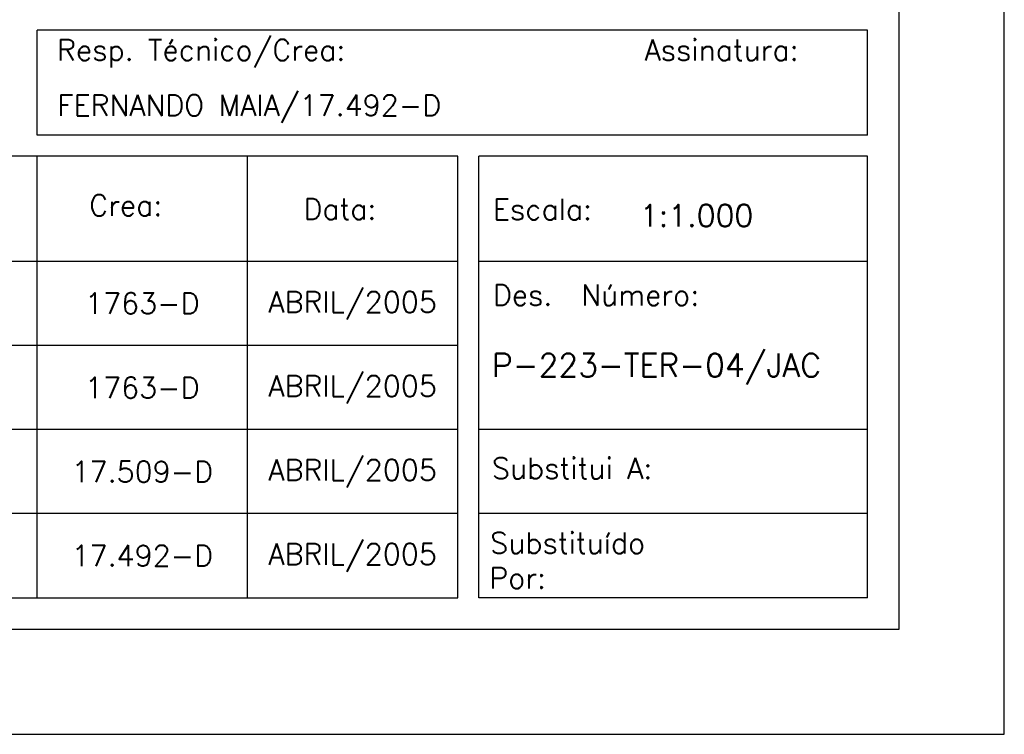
# Model space of a CAD drawing. Extents: x -1825 to 98, y 5678 to 6985.
# Tile 8 of 86: x -1078 to -984, y 5678 to 5746. Entities that reach past the tile are written whole.
import ezdxf
from ezdxf.enums import TextEntityAlignment as Align

# ---------------------------------------------------------------- set-up
doc = ezdxf.new("R2010")
doc.units = 0
doc.header["$MEASUREMENT"] = 0
doc.layers.add('CARIMBO', color=7, linetype='CONTINUOUS')
doc.layers.add('PADRÃO', color=7, linetype='CONTINUOUS')
doc.styles.add('ROMANS', font='romans.shx', dxfattribs={"height": 1.5})
doc.styles.add('STYLE1', font='ROMANS')

msp = doc.modelspace()

# ---------------------------------------------------------------- linework, layer by layer
at = {"layer": 'CARIMBO', "color": 6}
for p, q in [((-997.2, 5745.217), (-1076.2, 5745.217)), ((-1076.2, 5735.217), (-1076.2, 5745.217)), ((-997.2, 5735.217), (-997.2, 5745.217)), ((-997.2, 5735.217), (-1076.2, 5735.217)), ((-1036.2, 5733.217), (-1166.2, 5733.217)), ((-1076.2, 5691.217), (-1076.2, 5733.217)), ((-1056.2, 5691.217), (-1056.2, 5733.217)), ((-1036.2, 5691.217), (-1036.2, 5733.217)), ((-997.2, 5733.217), (-1034.2, 5733.217)), ((-1034.2, 5691.217), (-1034.2, 5733.217)), ((-997.2, 5691.217), (-997.2, 5733.217)), ((-997.2, 5691.217), (-997.2, 5733.217)), ((-1036.2, 5723.217), (-1166.2, 5723.217)), ((-997.2, 5723.217), (-1034.2, 5723.217)), ((-1166.2, 5691.217), (-1036.2, 5691.217)), ((-997.2, 5691.217), (-1034.2, 5691.217))]:
    msp.add_line(p, q, dxfattribs=at)
at = {"layer": 'CARIMBO', "color": 3}
for p, q in [((-1036.2, 5715.217), (-1166.2, 5715.217)), ((-1036.2, 5707.217), (-1166.2, 5707.217)), ((-1036.2, 5699.217), (-1166.2, 5699.217)), ((-997.2, 5699.217), (-1034.2, 5699.217))]:
    msp.add_line(p, q, dxfattribs=at)
at = {"layer": 'CARIMBO', "color": 4}
msp.add_line((-997.2, 5707.217), (-1034.2, 5707.217), dxfattribs=at)
at = {"layer": 'PADRÃO', "color": 2}
msp.add_lwpolyline([(-1825.2, 6272.217), (-1825.2, 5678.217), (-984.2, 5678.217), (-984.2, 6272.217), (-1825.2, 6272.217)], dxfattribs=at)
at = {"layer": 'PADRÃO', "color": 1}
msp.add_lwpolyline([(-1800.2, 5688.217), (-994.2, 5688.217), (-994.2, 6262.217), (-1800.2, 6262.217)], close=True, dxfattribs=at)

# ---------------------------------------------------------------- texts
at = {"layer": 'CARIMBO', "color": 2, "style": 'ROMANS'}
for s, p in [('Resp. Técnico/Crea:', (-1074.311, 5742.335)), ('Assinatura:', (-1018.431, 5742.345)), ('FERNANDO MAIA/17.492-D', (-1074.292, 5737.069)), ('Crea:', (-1071.243, 5727.538)), ('Data:', (-1050.874, 5727.189)), ('Escala:', (-1032.854, 5727.167)), ('Des.  Número:', (-1032.854, 5719.021)), ('Substitui A:', (-1032.943, 5702.541)), ('Substituído ', (-1033.111, 5695.43)), ('Por:', (-1033.19, 5692.096))]:
    msp.add_text(s, height=2, dxfattribs=at).set_placement(p)
for s, p in [('1763-D', (-1066.2, 5719.217)), ('ABRIL/2005', (-1046.2, 5719.217)), ('1763-D', (-1066.2, 5711.217)), ('ABRIL/2005', (-1046.2, 5711.217)), ('17.509-D', (-1066.2, 5703.217)), ('ABRIL/2005', (-1046.2, 5703.217)), ('ABRIL/2005', (-1046.2, 5695.217)), ('17.492-D', (-1066.2, 5695.217))]:
    msp.add_text(s, height=2, dxfattribs=at).set_placement(p, align=Align.MIDDLE)
at = {"layer": 'PADRÃO', "color": 8, "style": 'STYLE1'}
msp.add_text('1:1.000', height=2.1, dxfattribs=at).set_placement((-1018.868, 5726.526))
at = {"layer": 'PADRÃO', "color": 4, "style": 'STYLE1'}
msp.add_text('P-223-TER-04/JAC', height=2.2, dxfattribs=at).set_placement((-1032.938, 5712.238))

doc.saveas('drawing.dxf')
